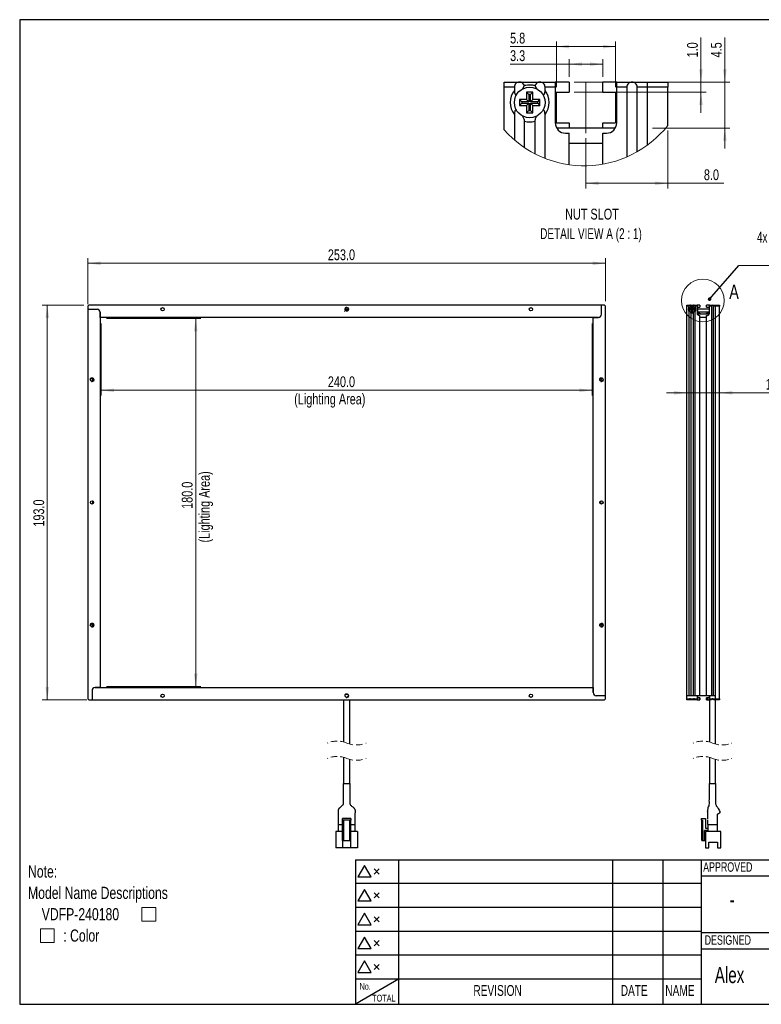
# Model space of a CAD drawing. Header units: millimetres. Extents: x 6 to 294, y 6 to 202.
# Tile 1 of 4: x 6 to 151, y 6 to 199. Entities that reach past the tile are written whole.
import ezdxf

# ---------------------------------------------------------------- set-up
doc = ezdxf.new("R2010")
doc.units = ezdxf.units.MM
doc.linetypes.add('CENTERX2', pattern=[20.32, 12.7, -2.54, 2.54, -2.54])
doc.linetypes.add('HIDDEN', pattern=[1.905, 1.27, -0.635])
doc.styles.add('SLDTEXTSTYLE0', font='TXT', dxfattribs={"width": 0.75})
doc.styles.add('SLDTEXTSTYLE1', font='TXT', dxfattribs={"width": 0.7})
doc.styles.add('SLDTEXTSTYLE6', font='TXT', dxfattribs={"width": 0.683333})
doc.styles.add('SLDTEXTSTYLE7', font='TXT', dxfattribs={"width": 0.690476})
doc.dimstyles.new('SLDDIMSTYLE0', dxfattribs={"dimtxt": 2.116667, "dimasz": 2.5, "dimexe": 0, "dimexo": 0.0625, "dimgap": 0.529167, "dimtad": 1, "dimdec": 1, "dimlfac": 2.5, "dimrnd": 1e-09, "dimzin": 4, "dimdsep": 46, "dimtxsty": 'SLDTEXTSTYLE0', "dimsah": 1, "dimcen": 0.09, "dimadec": 0, "dimazin": 1, "dimtfac": 1, "dimtdec": 1, "dimtofl": 0, "dimtmove": 0, "dimatfit": 3, "dimfxl": 1, "dimfrac": 2, "dimtolj": 1, "dimtzin": 12, "dimarcsym": 0})
doc.dimstyles.new('SLDDIMSTYLE1', dxfattribs={"dimtxt": 2.116667, "dimasz": 2.5, "dimexe": 0, "dimexo": 0.0625, "dimgap": 0.529167, "dimtad": 1, "dimdec": 1, "dimlfac": 2.5, "dimrnd": 1e-09, "dimzin": 4, "dimdsep": 46, "dimtxsty": 'SLDTEXTSTYLE0', "dimsah": 1, "dimcen": 0.09, "dimadec": 0, "dimazin": 1, "dimtfac": 1, "dimtdec": 1, "dimtmove": 0, "dimatfit": 0, "dimfxl": 1, "dimfrac": 2, "dimtolj": 1, "dimtzin": 12, "dimarcsym": 0})
doc.dimstyles.new('SLDDIMSTYLE2', dxfattribs={"dimtxt": 0.18, "dimasz": 0.7, "dimexe": 0, "dimexo": 0.0625, "dimgap": 0, "dimtad": 0, "dimtih": 1, "dimtoh": 1, "dimdec": 0, "dimrnd": 1e-09, "dimzin": 0, "dimdsep": 46, "dimtxsty": 'Standard', "dimblk1": 'DOT', "dimblk2": 'DOT', "dimsah": 1, "dimcen": 0.09, "dimadec": 0, "dimazin": 0, "dimtfac": 0.7, "dimtdec": 0, "dimtofl": 0, "dimtmove": 0, "dimatfit": 3, "dimldrblk": 'DOT', "dimfxl": 1, "dimfrac": 2, "dimtolj": 1, "dimtzin": 0, "dimarcsym": 0})
doc.dimstyles.new('SLDDIMSTYLE4', dxfattribs={"dimtxt": 2.116667, "dimasz": 2.5, "dimexe": 0, "dimexo": 0.0625, "dimgap": 0.529167, "dimtad": 1, "dimdec": 1, "dimlfac": 0.5, "dimrnd": 1e-09, "dimzin": 12, "dimdsep": 46, "dimtxsty": 'SLDTEXTSTYLE0', "dimsah": 1, "dimcen": 0.09, "dimadec": 0, "dimazin": 3, "dimtfac": 1, "dimtdec": 1, "dimtofl": 0, "dimtmove": 0, "dimatfit": 3, "dimfxl": 1, "dimfrac": 2, "dimtolj": 1, "dimtzin": 12, "dimarcsym": 0})
doc.dimstyles.new('SLDDIMSTYLE5', dxfattribs={"dimtxt": 2.116667, "dimasz": 2.5, "dimexe": 0, "dimexo": 0.0625, "dimgap": 0.529167, "dimtad": 1, "dimdec": 1, "dimlfac": 0.5, "dimrnd": 1e-09, "dimzin": 4, "dimdsep": 46, "dimtxsty": 'SLDTEXTSTYLE0', "dimsah": 1, "dimcen": 0.09, "dimadec": 0, "dimazin": 1, "dimtfac": 1, "dimtdec": 1, "dimtofl": 0, "dimtmove": 0, "dimatfit": 3, "dimfxl": 1, "dimfrac": 2, "dimtolj": 1, "dimtzin": 12, "dimarcsym": 0})
doc.dimstyles.new('SLDDIMSTYLE6', dxfattribs={"dimtxt": 2.116667, "dimasz": 2.5, "dimexe": 0, "dimexo": 0.0625, "dimgap": 0.529167, "dimtad": 1, "dimdec": 1, "dimlfac": 0.5, "dimrnd": 1e-09, "dimzin": 12, "dimdsep": 46, "dimtxsty": 'SLDTEXTSTYLE0', "dimsah": 1, "dimcen": 0.09, "dimadec": 0, "dimazin": 3, "dimtfac": 1, "dimtdec": 1, "dimtmove": 0, "dimatfit": 0, "dimfxl": 1, "dimfrac": 2, "dimtolj": 1, "dimtzin": 12, "dimarcsym": 0})
doc.dimstyles.new('SLDDIMSTYLE7', dxfattribs={"dimtxt": 2.116667, "dimasz": 2.5, "dimexe": 0, "dimexo": 0.0625, "dimgap": 0.529167, "dimtad": 1, "dimdec": 1, "dimlfac": 0.5, "dimrnd": 1e-09, "dimzin": 4, "dimdsep": 46, "dimtxsty": 'SLDTEXTSTYLE0', "dimsah": 1, "dimcen": 0.09, "dimadec": 0, "dimazin": 1, "dimtfac": 1, "dimtdec": 1, "dimtmove": 0, "dimatfit": 0, "dimfxl": 1, "dimfrac": 2, "dimtolj": 1, "dimtzin": 12, "dimarcsym": 0})

# ---------------------------------------------------------------- blocks, each defined once
blk = doc.blocks.new('SW_SYMBOL_AWLD_SQR')
at = {"color": 0, "linetype": 'Continuous', "lineweight": 0}
for p, q in [((1600, 1600), (0, 1600)), ((0, 1600), (0, 0)), ((1600, 0), (1600, 1600)), ((0, 0), (1600, 0))]:
    blk.add_line(p, q, dxfattribs=at)
blk = doc.blocks.new('SW_NOTE_1')
at = {"color": 0, "linetype": 'Continuous', "lineweight": 0, "xscale": 0.0016898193, "yscale": 0.0016898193, "zscale": 0.0016898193}
for p in [(22.26, -7.85), (2.44, -12.03)]:
    blk.add_blockref('SW_SYMBOL_AWLD_SQR', p, dxfattribs=at)
at = {"color": 0, "linetype": 'Continuous', "lineweight": 0, "attachment_point": 1, "style": 'SLDTEXTSTYLE0'}
for s, insert, char_height in [('Note:', (0, 3.07), 2.381), ('Model Name Descriptions', (0, -1.11), 2.3813), ('VDFP-240180', (2.68, -5.28), 2.3813), (': Color', (6.9, -9.46), 2.381)]:
    blk.add_mtext(s, dxfattribs=dict(at, insert=insert, char_height=char_height))
blk = doc.blocks.new('_D')
at = {"color": 7, "linetype": 'Continuous', "lineweight": 18}
for p, q in [((21.84, 139.61), (21.84, 125.55)), ((117.84, 139.61), (117.84, 125.55)), ((117.84, 126.55), (21.84, 126.55))]:
    blk.add_line(p, q, dxfattribs=at)
for points in [[(21.84, 126.55), (24.34, 126.2), (24.34, 126.9)], [(117.84, 126.55), (115.34, 126.9), (115.34, 126.2)]]:
    blk.add_solid(points, dxfattribs=at)
at = {"color": 7, "linetype": 'Continuous', "lineweight": 18, "attachment_point": 1, "style": 'SLDTEXTSTYLE0'}
for s, insert, char_height in [('240.0', (66.15, 129.28), 2.117), ('(Lighting Area)', (59.57, 125.91), 2.1167)]:
    blk.add_mtext(s, dxfattribs=dict(at, insert=insert, char_height=char_height))
blk = doc.blocks.new('_D_1')
at = {"color": 7, "linetype": 'Continuous', "lineweight": 18}
for p, q in [((22.84, 140.61), (41.32, 140.61)), ((40.32, 140.61), (40.32, 68.61)), ((22.84, 68.61), (41.32, 68.61))]:
    blk.add_line(p, q, dxfattribs=at)
for points in [[(40.32, 140.61), (39.97, 138.11), (40.67, 138.11)], [(40.32, 68.61), (40.67, 71.11), (39.97, 71.11)]]:
    blk.add_solid(points, dxfattribs=at)
at = {"color": 7, "linetype": 'Continuous', "lineweight": 18, "attachment_point": 1, "rotation": 90, "style": 'SLDTEXTSTYLE0'}
for s, insert, char_height in [('(Lighting Area)', (40.95, 96.78), 2.1167), ('180.0', (37.59, 103.36), 2.117)]:
    blk.add_mtext(s, dxfattribs=dict(at, insert=insert, char_height=char_height))
blk = doc.blocks.new('_D_2')
at = {"color": 7, "linetype": 'Continuous', "lineweight": 18}
for p, q in [((19.24, 143.41), (19.24, 152.39)), ((120.44, 144.01), (120.44, 152.39)), ((19.24, 151.39), (120.44, 151.39))]:
    blk.add_line(p, q, dxfattribs=at)
for points in [[(19.24, 151.39), (21.74, 151.04), (21.74, 151.74)], [(120.44, 151.39), (117.94, 151.74), (117.94, 151.04)]]:
    blk.add_solid(points, dxfattribs=at)
at = {"color": 7, "linetype": 'Continuous', "lineweight": 18, "insert": (66.15, 154.12), "char_height": 2.117, "attachment_point": 1, "style": 'SLDTEXTSTYLE0'}
blk.add_mtext('253.0', dxfattribs=at)
blk = doc.blocks.new('_D_3')
at = {"color": 7, "linetype": 'Continuous', "lineweight": 18}
for p, q in [((18.44, 143.21), (10.3, 143.21)), ((11.3, 143.21), (11.3, 66.01)), ((19.04, 66.01), (10.3, 66.01))]:
    blk.add_line(p, q, dxfattribs=at)
for points in [[(11.3, 143.21), (10.95, 140.71), (11.65, 140.71)], [(11.3, 66.01), (11.65, 68.51), (10.95, 68.51)]]:
    blk.add_solid(points, dxfattribs=at)
at = {"color": 7, "linetype": 'Continuous', "lineweight": 18, "insert": (8.57, 99.88), "char_height": 2.117, "attachment_point": 1, "rotation": 90, "style": 'SLDTEXTSTYLE0'}
blk.add_mtext('193.0', dxfattribs=at)
blk = doc.blocks.new('_D_4')
at = {"color": 7, "linetype": 'Continuous', "lineweight": 18}
for p, q in [((136.35, 126.06), (132.35, 126.06)), ((142.75, 126.06), (136.35, 126.06)), ((142.75, 126.06), (157.22, 126.06))]:
    blk.add_line(p, q, dxfattribs=at)
for points in [[(136.35, 126.06), (133.85, 126.41), (133.85, 125.71)], [(142.75, 126.06), (145.25, 125.71), (145.25, 126.41)]]:
    blk.add_solid(points, dxfattribs=at)
at = {"color": 7, "linetype": 'Continuous', "lineweight": 18, "insert": (151.75, 128.79), "char_height": 2.117, "attachment_point": 1, "style": 'SLDTEXTSTYLE0'}
blk.add_mtext('16.0', dxfattribs=at)
blk = doc.blocks.new('SW_NOTE_3')
at = {"color": 0, "linetype": 'Continuous', "lineweight": 0}
blk.add_line((20.62, 0), (0, 0), dxfattribs=at)
at = {"color": 0, "linetype": 'Continuous', "lineweight": 0, "attachment_point": 2}
for s, insert, char_height, style in [('4x  M3 Nut Slot', (10.17, 6.57), 2.1167, 'SLDTEXTSTYLE6'), ('(4-Sides)', (10.19, 2.75), 2.117, 'SLDTEXTSTYLE0')]:
    blk.add_mtext(s, dxfattribs=dict(at, insert=insert, char_height=char_height, style=style))
blk = doc.blocks.new('_DOT')
at = {"color": 0, "linetype": 'ByBlock', "lineweight": -2}
blk.add_line((-0.5, 0), (-1, 0), dxfattribs=at)
at = {"color": 0, "linetype": 'ByBlock', "const_width": 0.5}
blk.add_lwpolyline([(-0.25, 0, 1), (0.25, 0, 1)], format="xyb", close=True, dxfattribs=at)
blk = doc.blocks.new('_D_10')
at = {"color": 7, "linetype": 'Continuous', "lineweight": 18}
for p, q in [((110.82, 185.85), (110.82, 194.77)), ((122.42, 185.85), (122.42, 194.77)), ((110.82, 193.77), (101.78, 193.77)), ((110.82, 193.77), (122.42, 193.77))]:
    blk.add_line(p, q, dxfattribs=at)
for points in [[(110.82, 193.77), (113.32, 193.42), (113.32, 194.12)], [(122.42, 193.77), (119.92, 194.12), (119.92, 193.42)]]:
    blk.add_solid(points, dxfattribs=at)
at = {"color": 7, "linetype": 'Continuous', "lineweight": 18, "insert": (101.78, 196.5), "char_height": 2.117, "attachment_point": 1, "style": 'SLDTEXTSTYLE0'}
blk.add_mtext('5.8', dxfattribs=at)
blk = doc.blocks.new('_D_11')
at = {"color": 7, "linetype": 'Continuous', "lineweight": 18}
for p, q in [((113.32, 187.85), (113.32, 191.34)), ((119.92, 187.85), (119.92, 191.34)), ((113.32, 190.34), (101.78, 190.34)), ((113.32, 190.34), (119.92, 190.34))]:
    blk.add_line(p, q, dxfattribs=at)
for points in [[(113.32, 190.34), (115.82, 189.99), (115.82, 190.69)], [(119.92, 190.34), (117.42, 190.69), (117.42, 189.99)]]:
    blk.add_solid(points, dxfattribs=at)
at = {"color": 7, "linetype": 'Continuous', "lineweight": 18, "insert": (101.78, 193.06), "char_height": 2.117, "attachment_point": 1, "style": 'SLDTEXTSTYLE0'}
blk.add_mtext('3.3', dxfattribs=at)
blk = doc.blocks.new('_D_12')
at = {"color": 7, "linetype": 'Continuous', "lineweight": 18}
for p, q in [((132.62, 177.34), (132.62, 166.04)), ((116.62, 175.85), (116.62, 166.04)), ((116.62, 167.04), (132.62, 167.04)), ((132.62, 167.04), (143.58, 167.04))]:
    blk.add_line(p, q, dxfattribs=at)
for points in [[(116.62, 167.04), (119.12, 166.69), (119.12, 167.39)], [(132.62, 167.04), (130.12, 167.39), (130.12, 166.69)]]:
    blk.add_solid(points, dxfattribs=at)
at = {"color": 7, "linetype": 'Continuous', "lineweight": 18, "insert": (139.67, 169.77), "char_height": 2.117, "attachment_point": 1, "style": 'SLDTEXTSTYLE0'}
blk.add_mtext('8.0', dxfattribs=at)
blk = doc.blocks.new('_D_13')
at = {"color": 7, "linetype": 'Continuous', "lineweight": 18}
for p, q in [((143.77, 186.85), (143.77, 195.57)), ((114.32, 186.85), (144.77, 186.85)), ((143.77, 186.85), (143.77, 177.85)), ((129.62, 177.85), (144.77, 177.85)), ((143.77, 177.85), (143.77, 173.85))]:
    blk.add_line(p, q, dxfattribs=at)
for points in [[(143.77, 186.85), (144.12, 189.35), (143.42, 189.35)], [(143.77, 177.85), (143.42, 175.35), (144.12, 175.35)]]:
    blk.add_solid(points, dxfattribs=at)
at = {"color": 7, "linetype": 'Continuous', "lineweight": 18, "insert": (141.04, 191.66), "char_height": 2.117, "attachment_point": 1, "rotation": 90, "style": 'SLDTEXTSTYLE0'}
blk.add_mtext('4.5', dxfattribs=at)
blk = doc.blocks.new('_D_14')
at = {"color": 7, "linetype": 'Continuous', "lineweight": 18}
for p, q in [((139.1, 186.85), (139.1, 195.57)), ((114.32, 186.85), (140.1, 186.85)), ((139.1, 186.85), (139.1, 184.85)), ((114.32, 184.85), (140.1, 184.85)), ((139.1, 184.85), (139.1, 180.85))]:
    blk.add_line(p, q, dxfattribs=at)
for points in [[(139.1, 186.85), (139.45, 189.35), (138.75, 189.35)], [(139.1, 184.85), (138.75, 182.35), (139.45, 182.35)]]:
    blk.add_solid(points, dxfattribs=at)
at = {"color": 7, "linetype": 'Continuous', "lineweight": 18, "insert": (136.37, 191.66), "char_height": 2.117, "attachment_point": 1, "rotation": 90, "style": 'SLDTEXTSTYLE0'}
blk.add_mtext('1.0', dxfattribs=at)
blk = doc.blocks.new('SW_NOTE_4')
at = {"color": 0, "linetype": 'Continuous', "lineweight": 18, "attachment_point": 2}
for s, insert, char_height, style in [('NUT SLOT', (6.09, 2.73), 2.117, 'SLDTEXTSTYLE0'), ('DETAIL VIEW A (2 : 1)', (5.9, -1.09), 2.1167, 'SLDTEXTSTYLE7')]:
    blk.add_mtext(s, dxfattribs=dict(at, insert=insert, char_height=char_height, style=style))

msp = doc.modelspace()

# ---------------------------------------------------------------- linework, layer by layer
at = {"color": 7, "linetype": 'Continuous', "lineweight": 25}
for p, q in [((5.901, 199.039), (5.901, 6.453)), ((291.144, 199.039), (5.901, 199.039)), ((100.616, 186.848), (103.616, 186.848)), ((100.616, 185.848), (100.616, 186.848)), ((103.616, 186.848), (107.616, 186.848)), ((107.616, 186.848), (110.616, 186.848)), ((110.616, 186.848), (110.616, 185.848)), ((113.316, 186.848), (110.616, 186.848)), ((113.316, 186.848), (113.316, 184.848)), ((119.916, 184.848), (119.916, 186.848)), ((122.616, 186.848), (119.916, 186.848)), ((122.616, 186.848), (125.616, 186.848)), ((122.616, 185.848), (122.616, 186.848)), ((125.616, 186.848), (128.616, 186.848)), ((128.616, 186.848), (132.616, 186.848)), ((128.616, 185.848), (128.616, 186.848)), ((132.616, 186.848), (132.616, 185.848)), ((100.616, 177.52), (100.616, 185.848)), ((102.616, 185.848), (100.616, 185.848)), ((102.616, 185.848), (102.616, 185.18)), ((108.616, 185.18), (108.616, 185.848)), ((110.616, 185.848), (108.616, 185.848)), ((110.616, 185.848), (110.616, 178.848)), ((124.616, 185.848), (122.616, 185.848)), ((122.616, 178.848), (122.616, 185.848)), ((124.616, 185.848), (124.616, 172.203)), ((126.616, 173.205), (126.616, 185.848)), ((128.616, 185.848), (126.616, 185.848)), ((132.616, 185.848), (128.616, 185.848)), ((128.616, 174.502), (128.616, 185.848)), ((132.616, 178.345), (132.616, 185.848)), ((105.016, 183.448), (103.616, 183.448)), ((103.616, 183.448), (103.616, 182.248)), ((104.061, 183.002), (103.616, 183.448)), ((105.461, 183.002), (104.061, 183.002)), ((104.061, 183.002), (104.061, 182.693)), ((105.461, 184.402), (105.016, 184.848)), ((105.016, 184.848), (105.016, 183.448)), ((106.216, 184.848), (105.016, 184.848)), ((105.461, 183.002), (105.016, 183.448)), ((105.461, 184.402), (105.461, 183.002)), ((105.771, 184.402), (105.461, 184.402)), ((105.771, 184.402), (106.216, 184.848)), ((105.771, 183.002), (105.771, 184.402)), ((105.771, 183.002), (106.216, 183.448)), ((107.171, 183.002), (105.771, 183.002)), ((106.216, 183.448), (106.216, 184.848)), ((107.616, 183.448), (106.216, 183.448)), ((107.171, 183.002), (107.616, 183.448)), ((107.171, 182.693), (107.171, 183.002)), ((107.616, 182.248), (107.616, 183.448)), ((110.816, 184.848), (113.316, 184.848)), ((110.816, 184.848), (110.816, 178.848)), ((119.916, 184.848), (122.416, 184.848)), ((122.416, 184.848), (122.416, 178.848)), ((104.061, 182.693), (103.616, 182.248)), ((103.616, 182.248), (105.016, 182.248)), ((104.061, 182.693), (105.461, 182.693)), ((105.461, 182.693), (105.016, 182.248)), ((105.016, 182.248), (105.016, 180.848)), ((105.461, 181.293), (105.016, 180.848)), ((105.461, 182.693), (105.461, 181.293)), ((105.461, 181.293), (105.771, 181.293)), ((105.771, 182.693), (106.216, 182.248)), ((105.771, 182.693), (107.171, 182.693)), ((105.771, 181.293), (105.771, 182.693)), ((105.771, 181.293), (106.216, 180.848)), ((106.216, 180.848), (106.216, 182.248)), ((106.216, 182.248), (107.616, 182.248)), ((107.171, 182.693), (107.616, 182.248)), ((102.616, 180.515), (102.616, 175.543)), ((104.616, 174.016), (104.616, 179.182)), ((105.016, 180.848), (106.216, 180.848)), ((106.616, 179.182), (106.616, 172.828)), ((108.616, 171.916), (108.616, 180.515)), ((110.816, 178.848), (113.316, 178.848)), ((113.316, 178.848), (113.316, 177.848)), ((119.916, 177.848), (113.316, 177.848)), ((119.916, 177.848), (119.916, 178.848)), ((119.916, 178.848), (122.416, 178.848)), ((112.616, 176.848), (113.316, 176.848)), ((113.316, 170.674), (113.316, 176.848)), ((119.916, 176.848), (120.616, 176.848)), ((119.916, 170.784), (119.916, 176.848)), ((119.916, 174.848), (113.316, 174.848)), ((19.437, 143.212), (19.237, 143.012)), ((19.237, 143.012), (19.237, 142.412)), ((119.637, 143.212), (19.437, 143.212)), ((120.237, 143.212), (119.637, 143.212)), ((119.637, 141.412), (119.637, 143.212)), ((120.437, 143.012), (120.237, 143.212)), ((120.437, 66.812), (120.437, 143.012)), ((136.349, 143.212), (136.949, 143.212)), ((136.349, 143.012), (136.349, 143.212)), ((136.349, 66.812), (136.349, 143.012)), ((136.749, 143.012), (136.349, 143.012)), ((136.749, 143.012), (136.749, 142.878)), ((136.949, 143.212), (137.749, 143.212)), ((137.038, 142.443), (136.949, 142.532)), ((136.949, 142.532), (136.949, 142.292)), ((137.229, 142.532), (136.949, 142.532)), ((137.318, 142.723), (137.229, 142.812)), ((137.469, 142.812), (137.229, 142.812)), ((137.229, 142.812), (137.229, 142.532)), ((137.318, 142.443), (137.229, 142.532)), ((137.38, 142.723), (137.318, 142.723)), ((137.318, 142.723), (137.318, 142.443)), ((137.38, 142.723), (137.469, 142.812)), ((137.38, 142.443), (137.38, 142.723)), ((137.38, 142.443), (137.469, 142.532)), ((137.469, 142.532), (137.469, 142.812)), ((137.749, 142.532), (137.469, 142.532)), ((137.66, 142.443), (137.749, 142.532)), ((137.749, 143.212), (138.349, 143.212)), ((137.749, 142.292), (137.749, 142.532)), ((137.949, 142.878), (137.949, 143.012)), ((138.349, 143.012), (137.949, 143.012)), ((138.349, 143.212), (138.349, 143.012)), ((138.889, 143.212), (138.349, 143.212)), ((138.349, 143.012), (138.349, 141.612)), ((138.389, 142.812), (138.389, 141.612)), ((138.389, 142.812), (138.889, 142.812)), ((138.889, 143.212), (138.889, 142.812)), ((140.209, 142.812), (140.209, 143.212)), ((140.749, 143.212), (140.209, 143.212)), ((140.209, 142.812), (140.709, 142.812)), ((140.709, 142.812), (140.709, 141.612)), ((140.749, 143.212), (141.349, 143.212)), ((140.749, 143.012), (140.749, 143.212)), ((141.149, 143.012), (140.749, 143.012)), ((140.749, 141.612), (140.749, 143.012)), ((141.149, 143.012), (141.149, 66.812)), ((141.349, 143.212), (141.949, 143.212)), ((141.549, 66.812), (141.549, 143.012)), ((141.949, 143.012), (141.549, 143.012)), ((141.949, 143.212), (142.749, 143.212)), ((141.949, 143.012), (141.949, 143.212)), ((142.749, 143.012), (141.949, 143.012)), ((141.949, 66.212), (141.949, 143.012)), ((141.949, 66.812), (141.949, 143.012)), ((142.749, 143.212), (142.749, 143.012)), ((142.749, 66.212), (142.749, 143.012)), ((19.237, 142.412), (19.237, 66.212)), ((19.237, 142.412), (21.037, 142.412)), ((21.637, 141.812), (21.637, 68.412)), ((21.637, 140.812), (21.637, 141.812)), ((119.037, 140.812), (21.637, 140.812)), ((118.037, 67.412), (118.037, 140.812)), ((118.037, 140.812), (119.037, 140.812)), ((136.749, 141.945), (136.749, 66.812)), ((137.038, 142.381), (136.949, 142.292)), ((136.949, 142.292), (137.229, 142.292)), ((137.038, 142.443), (137.038, 142.381)), ((137.318, 142.443), (137.038, 142.443)), ((137.038, 142.381), (137.318, 142.381)), ((137.149, 66.812), (137.149, 141.679)), ((137.318, 142.381), (137.229, 142.292)), ((137.229, 142.292), (137.229, 142.012)), ((137.318, 142.101), (137.229, 142.012)), ((137.229, 142.012), (137.469, 142.012)), ((137.318, 142.381), (137.318, 142.101)), ((137.318, 142.101), (137.38, 142.101)), ((137.66, 142.443), (137.38, 142.443)), ((137.38, 142.101), (137.38, 142.381)), ((137.38, 142.381), (137.469, 142.292)), ((137.38, 142.381), (137.66, 142.381)), ((137.38, 142.101), (137.469, 142.012)), ((137.469, 142.012), (137.469, 142.292)), ((137.469, 142.292), (137.749, 142.292)), ((137.549, 141.679), (137.549, 66.812)), ((137.66, 142.381), (137.66, 142.443)), ((137.66, 142.381), (137.749, 142.292)), ((137.949, 66.812), (137.949, 141.945)), ((138.889, 142.412), (138.389, 142.412)), ((138.389, 141.612), (138.889, 141.612)), ((138.749, 141.212), (138.889, 141.212)), ((140.209, 142.412), (138.889, 142.412)), ((138.889, 141.612), (138.889, 141.412)), ((140.209, 141.412), (138.889, 141.412)), ((138.889, 66.812), (138.889, 141.212)), ((140.209, 140.812), (138.889, 140.812)), ((140.709, 142.412), (140.209, 142.412)), ((140.209, 141.412), (140.209, 141.612)), ((140.209, 141.612), (140.709, 141.612)), ((140.209, 141.212), (140.349, 141.212)), ((140.209, 66.812), (140.209, 141.212)), ((20.037, 67.812), (20.037, 66.012)), ((21.637, 68.412), (20.637, 68.412)), ((20.637, 68.412), (118.037, 68.412)), ((118.037, 68.412), (118.037, 67.412)), ((19.237, 66.212), (19.437, 66.012)), ((19.437, 66.012), (20.037, 66.012)), ((20.037, 66.012), (120.237, 66.012)), ((69.237, 66.012), (69.237, 57.766)), ((70.437, 57.354), (70.437, 66.012)), ((120.437, 66.812), (118.637, 66.812)), ((120.237, 66.012), (120.437, 66.212)), ((120.437, 66.212), (120.437, 66.812)), ((136.749, 66.812), (136.349, 66.812)), ((136.349, 66.212), (136.349, 66.812)), ((138.349, 66.812), (136.349, 66.812)), ((136.349, 66.212), (136.949, 66.212)), ((136.349, 66.012), (136.349, 66.212)), ((136.749, 66.012), (136.349, 66.012)), ((137.349, 66.012), (136.749, 66.012)), ((137.349, 66.092), (136.766, 66.092)), ((136.829, 66.172), (136.789, 66.132)), ((136.949, 66.212), (137.749, 66.212)), ((137.549, 66.812), (137.149, 66.812)), ((137.932, 66.092), (137.349, 66.092)), ((137.949, 66.012), (137.349, 66.012)), ((137.749, 66.212), (138.349, 66.212)), ((137.909, 66.132), (137.869, 66.172)), ((138.889, 66.812), (137.949, 66.812)), ((138.349, 66.012), (137.949, 66.012)), ((138.349, 66.812), (138.349, 66.212)), ((138.349, 66.212), (138.349, 66.012)), ((138.349, 66.012), (138.749, 66.012)), ((138.389, 66.812), (138.389, 66.412)), ((138.749, 66.412), (138.389, 66.412)), ((138.749, 66.412), (138.749, 66.012)), ((138.889, 66.412), (138.749, 66.412)), ((138.749, 66.012), (138.889, 66.012)), ((140.209, 66.812), (138.889, 66.812)), ((138.889, 66.412), (138.889, 66.012)), ((141.149, 66.812), (140.209, 66.812)), ((140.209, 66.012), (140.209, 66.412)), ((140.349, 66.412), (140.209, 66.412)), ((140.209, 66.012), (140.349, 66.012)), ((140.349, 66.412), (140.349, 66.012)), ((140.709, 66.412), (140.349, 66.412)), ((140.349, 66.012), (140.749, 66.012)), ((140.709, 66.812), (140.709, 66.412)), ((141.949, 66.812), (140.749, 66.812)), ((140.749, 66.812), (140.749, 66.212)), ((140.749, 66.212), (141.349, 66.212)), ((140.749, 66.012), (140.749, 66.212)), ((140.749, 66.012), (140.749, 57.766)), ((141.149, 66.012), (140.749, 66.012)), ((141.349, 66.212), (141.949, 66.212)), ((141.949, 66.812), (141.549, 66.812)), ((141.949, 66.012), (141.549, 66.012)), ((141.949, 66.212), (141.949, 66.812)), ((141.949, 66.212), (142.749, 66.212)), ((141.949, 66.012), (141.949, 66.212)), ((141.949, 57.354), (141.949, 66.012)), ((142.749, 66.012), (141.949, 66.012)), ((142.749, 66.212), (142.749, 66.012)), ((69.237, 54.766), (69.237, 49.646)), ((70.437, 49.646), (70.437, 54.354)), ((140.749, 54.766), (140.749, 49.646)), ((141.949, 49.646), (141.949, 54.354)), ((69.157, 49.646), (70.517, 49.646)), ((140.669, 49.646), (142.029, 49.646)), ((70.637, 42.786), (69.037, 42.786)), ((69.037, 42.466), (69.037, 42.786)), ((70.637, 42.466), (69.037, 42.466)), ((69.037, 38.506), (69.037, 42.466)), ((69.237, 42.466), (69.237, 38.506)), ((70.437, 38.506), (70.437, 42.466)), ((70.637, 42.786), (70.637, 42.466)), ((70.637, 38.506), (70.637, 42.466)), ((139.169, 42.786), (139.169, 42.466)), ((139.169, 42.786), (139.969, 42.786)), ((139.169, 42.466), (139.489, 42.466)), ((139.289, 38.506), (139.289, 42.466)), ((139.489, 38.506), (139.489, 42.466)), ((139.969, 42.786), (139.969, 40.906)), ((142.747, 43.865), (142.683, 43.822)), ((68.157, 41.646), (68.357, 41.646)), ((68.237, 40.226), (68.237, 41.646)), ((68.357, 41.646), (69.037, 41.646)), ((70.637, 41.646), (71.317, 41.646)), ((71.317, 41.646), (71.517, 41.646)), ((71.437, 41.646), (71.437, 40.226)), ((139.969, 40.906), (140.449, 40.906)), ((140.369, 41.646), (140.569, 41.646)), ((140.449, 41.646), (140.449, 40.226)), ((140.569, 41.646), (142.129, 41.646)), ((142.129, 41.646), (142.329, 41.646)), ((142.249, 41.646), (142.249, 40.226)), ((67.737, 40.226), (67.737, 37.026)), ((69.037, 40.226), (67.737, 40.226)), ((71.937, 40.226), (70.637, 40.226)), ((71.937, 40.226), (71.937, 37.026)), ((139.769, 38.506), (139.769, 40.426)), ((140.449, 40.426), (139.769, 40.426)), ((139.969, 39.146), (139.769, 39.146)), ((139.969, 38.546), (139.929, 38.506)), ((139.969, 40.226), (139.969, 37.026)), ((142.969, 40.226), (139.969, 40.226)), ((142.969, 37.026), (142.969, 40.226)), ((69.037, 37.026), (67.737, 37.026)), ((69.037, 38.506), (69.237, 38.506)), ((69.037, 38.506), (69.037, 37.026)), ((70.637, 37.026), (69.037, 37.026)), ((69.237, 38.506), (70.437, 38.506)), ((70.437, 38.506), (70.637, 38.506)), ((70.637, 37.026), (70.637, 38.506)), ((71.937, 37.026), (70.637, 37.026)), ((139.289, 38.506), (139.489, 38.506)), ((139.489, 38.506), (139.769, 38.506)), ((139.769, 38.506), (139.929, 38.506)), ((139.969, 37.026), (140.639, 37.026)), ((140.639, 38.146), (142.299, 38.146)), ((140.639, 37.026), (140.639, 38.146)), ((142.299, 38.146), (142.299, 37.026)), ((142.299, 37.026), (142.969, 37.026)), ((71.558, 34.72), (71.558, 6.453)), ((71.558, 34.72), (139.144, 34.72)), ((79.944, 34.72), (79.944, 6.453)), ((121.788, 34.72), (121.788, 6.453)), ((131.644, 34.72), (131.644, 6.453)), ((139.144, 34.72), (139.144, 6.453)), ((139.144, 34.72), (291.144, 34.72)), ((73.31, 33.604), (72.016, 31.364)), ((74.603, 31.364), (73.31, 33.604)), ((75.185, 31.93), (76.185, 32.93)), ((75.185, 32.93), (76.185, 31.93)), ((72.016, 31.364), (74.603, 31.364)), ((291.144, 31.52), (139.144, 31.52)), ((79.944, 30.053), (71.558, 30.053)), ((73.31, 28.934), (72.016, 26.694)), ((74.603, 26.694), (73.31, 28.934)), ((91.144, 30.053), (79.944, 30.053)), ((102.344, 30.053), (91.144, 30.053)), ((139.144, 30.053), (102.344, 30.053)), ((75.185, 27.26), (76.185, 28.26)), ((75.185, 28.26), (76.185, 27.26)), ((79.944, 25.386), (71.558, 25.386)), ((72.016, 26.694), (74.603, 26.694)), ((91.144, 25.386), (79.944, 25.386)), ((102.344, 25.386), (91.144, 25.386)), ((139.144, 25.386), (102.344, 25.386)), ((73.31, 24.264), (72.016, 22.024)), ((74.603, 22.024), (73.31, 24.264)), ((75.185, 22.59), (76.185, 23.59)), ((75.185, 23.59), (76.185, 22.59)), ((72.016, 22.024), (74.603, 22.024)), ((79.944, 20.72), (71.558, 20.72)), ((73.31, 19.594), (72.016, 17.354)), ((74.603, 17.354), (73.31, 19.594)), ((91.144, 20.72), (79.944, 20.72)), ((102.344, 20.72), (91.144, 20.72)), ((139.144, 20.72), (102.344, 20.72)), ((163.144, 20.453), (139.144, 20.453)), ((72.016, 17.354), (74.603, 17.354)), ((75.185, 17.92), (76.185, 18.92)), ((75.185, 18.92), (76.185, 17.92)), ((79.944, 16.053), (71.558, 16.053)), ((91.144, 16.053), (79.944, 16.053)), ((102.344, 16.053), (91.144, 16.053)), ((139.144, 16.053), (102.344, 16.053)), ((163.144, 17.253), (139.144, 17.253)), ((73.31, 14.924), (72.016, 12.684)), ((74.603, 12.684), (73.31, 14.924)), ((75.185, 13.25), (76.185, 14.25)), ((75.185, 14.25), (76.185, 13.25)), ((72.016, 12.684), (74.603, 12.684)), ((79.944, 11.386), (71.558, 11.386)), ((79.944, 11.386), (71.558, 6.453)), ((91.144, 11.386), (79.944, 11.386)), ((102.344, 11.386), (91.144, 11.386)), ((139.144, 11.386), (102.344, 11.386)), ((5.901, 6.453), (291.144, 6.453))]:
    msp.add_line(p, q, dxfattribs=at)
at = {"color": 7, "linetype": 'CENTERX2', "lineweight": 18}
msp.add_line((116.616, 186.848), (116.616, 176.848), dxfattribs=at)
at = {"color": 8, "linetype": 'Continuous', "lineweight": 25}
for p, q in [((113.316, 177.848), (110.884, 177.848)), ((122.348, 177.848), (119.916, 177.848)), ((140.709, 141.812), (138.389, 141.812)), ((138.889, 141.412), (138.402, 141.412)), ((140.695, 141.412), (140.209, 141.412))]:
    msp.add_line(p, q, dxfattribs=at)
at = {"color": 7, "linetype": 'Continuous', "lineweight": 0}
for p, q in [((70.131, 142.284), (70.12, 142.295)), ((20.165, 128.905), (20.154, 128.895)), ((119.509, 128.319), (119.52, 128.329)), ((20.165, 80.905), (20.154, 80.895)), ((119.509, 80.319), (119.52, 80.329))]:
    msp.add_line(p, q, dxfattribs=at)
at = {"color": 7, "linetype": 'Continuous', "lineweight": 25, "flags": 128}
msp.add_lwpolyline([(140.369, 42.537), (140.369, 42.091), (140.369, 41.646)], dxfattribs=at)
at = {"color": 7, "linetype": 'Continuous', "lineweight": 25}
for centre, radius in [((105.616, 182.848), 3), ((33.837, 142.412), 0.32), ((69.837, 142.412), 0.32), ((105.837, 142.412), 0.32), ((137.349, 142.412), 0.6), ((20.037, 128.612), 0.32), ((119.637, 128.612), 0.32), ((20.037, 104.612), 0.32), ((119.637, 104.612), 0.32), ((20.037, 80.612), 0.32), ((119.637, 80.612), 0.32), ((33.837, 66.812), 0.32), ((69.837, 66.812), 0.32), ((105.837, 66.812), 0.32)]:
    msp.add_circle(centre, radius, dxfattribs=at)
at = {"color": 7, "linetype": 'Continuous', "lineweight": 18}
msp.add_circle((139.48, 144.113), 4.178, dxfattribs=at)
at = {"color": 7, "linetype": 'Continuous', "lineweight": 25}
for centre, radius, start, end in [((103.616, 185.848), 1, 90.00005, 180.00091), ((103.616, 185.848), 1, 18.58036, 89.99772), ((107.616, 185.848), 1, 90.00123, 161.42064), ((107.616, 185.848), 1, 359.99951, 89.99953), ((125.616, 185.848), 1, 90.00001, 180.00095), ((125.616, 185.848), 1, 359.99909, 89.99995), ((105.616, 182.848), 3.8, 142.13646, 217.86354), ((105.616, 182.848), 3.8, 322.1365, 37.8635), ((105.616, 182.847), 3.799, 254.74, 285.26), ((112.616, 178.848), 2, 179.99968, 270.00106), ((120.616, 178.848), 2, 269.99894, 0.00032), ((137.349, 142.412), 0.76, 142.13646, 217.86354), ((136.949, 143.012), 0.2, 90.00104, 179.99996), ((136.949, 143.012), 0.2, 18.57905, 89.99956), ((137.749, 143.012), 0.2, 89.99997, 161.42129), ((137.749, 143.012), 0.2, 0.00012, 89.99892), ((137.349, 142.412), 0.76, 322.13646, 37.86354), ((141.349, 143.012), 0.2, 90.00107, 179.99986), ((141.349, 143.012), 0.2, 0.00012, 89.99891), ((21.037, 141.812), 0.6, 0.00047, 89.99982), ((69.837, 142.012), 0.32, 90.00117, 141.3174), ((69.837, 142.012), 0.32, 38.67507, 90.00636), ((119.037, 141.412), 0.6, 270.00047, 0.0001), ((137.349, 142.412), 0.76, 254.74336, 285.25664), ((138.749, 141.612), 0.4, 180.0003, 269.99959), ((140.349, 141.612), 0.4, 270.00041, 359.9997), ((20.437, 128.612), 0.32, 128.68309, 179.99837), ((20.437, 128.612), 0.32, 180.00149, 231.31705), ((119.237, 128.612), 0.32, 0.00058, 51.31796), ((119.237, 128.612), 0.32, 308.68309, 359.99837), ((20.437, 104.612), 0.32, 128.68309, 179.99837), ((20.437, 104.612), 0.32, 180.00103, 231.31751), ((119.237, 104.612), 0.32, 0.00149, 51.31705), ((119.237, 104.612), 0.32, 308.68309, 359.99837), ((20.437, 80.612), 0.32, 128.68309, 179.99837), ((20.437, 80.612), 0.32, 180.00103, 231.31751), ((119.237, 80.612), 0.32, 0.00149, 51.31705), ((119.237, 80.612), 0.32, 308.68309, 359.99837), ((20.637, 67.812), 0.6, 90.00047, 179.99982), ((118.637, 67.412), 0.6, 179.99998, 270.0003), ((136.949, 66.012), 0.2, 89.99982, 180.00012), ((136.949, 66.012), 0.2, 18.57995, 89.9994), ((137.749, 66.012), 0.2, 90.00046, 161.42006), ((137.749, 66.012), 0.2, 359.99949, 90.00061), ((141.349, 66.012), 0.2, 89.99985, 180.00002), ((141.349, 66.012), 0.2, 359.99997, 90.00013)]:
    msp.add_arc(centre, radius, start, end, dxfattribs=at)
at = {"color": 7, "linetype": 'Continuous', "lineweight": 18}
msp.add_arc((116.27, 191.355), 20.892, 221.46999, 321.48181, dxfattribs=at)
at = {"color": 7, "linetype": 'Continuous', "lineweight": 0}
for centre, start, end in [((69.837, 142.412), 254.99113, 194.99779), ((69.837, 142.012), 44.99999, 195.00043), ((20.037, 128.612), 254.99965, 195.00017), ((20.437, 128.612), 135.00148, 194.99877), ((119.637, 128.612), 254.99773, 194.99967), ((119.237, 128.612), 314.9862, 47.16333), ((20.037, 80.612), 254.9996, 194.99992), ((20.437, 80.612), 135.00137, 194.99894), ((119.637, 80.612), 254.99768, 194.99942), ((119.237, 80.612), 314.98894, 47.16059), ((69.837, 66.812), 254.99107, 194.99785)]:
    msp.add_arc(centre, 0.4, start, end, dxfattribs=at)
at = {"color": 7, "linetype": 'HIDDEN', "lineweight": 18}
for centre, radius, start, end in [((67.95, 53.03), 4.908, 67.38014, 112.61986), ((139.461, 53.03), 4.907, 67.38014, 112.61986), ((71.725, 62.09), 4.908, 247.38014, 292.61986), ((143.236, 62.09), 4.907, 247.38014, 292.61986), ((67.95, 50.03), 4.908, 67.38014, 112.61986), ((71.725, 59.09), 4.908, 247.38014, 292.61986), ((139.461, 50.03), 4.907, 67.38014, 112.61986), ((143.236, 59.09), 4.907, 247.38014, 292.61986)]:
    msp.add_arc(centre, radius, start, end, dxfattribs=at)
at = {"color": 7, "linetype": 'Continuous', "lineweight": 25}
for points, knots in [([(102.616, 185.18), (102.617, 185.14), (102.618, 185.06), (102.627, 184.941), (102.642, 184.823), (102.662, 184.72), (102.686, 184.634), (102.711, 184.562), (102.742, 184.495), (102.777, 184.438), (102.816, 184.394), (102.851, 184.368), (102.889, 184.348), (102.923, 184.339), (102.965, 184.336), (103.008, 184.341), (103.052, 184.354), (103.085, 184.367), (103.101, 184.376), (103.105, 184.379)], [0, 0, 0, 0, 0.1058139, 0.2108851, 0.3155653, 0.4190413, 0.4861433, 0.5522898, 0.617989, 0.6823596, 0.7276494, 0.7727497, 0.7947865, 0.8404207, 0.8646639, 0.9066466, 0.9523509, 0.9871636, 1, 1, 1, 1]), ([(104.14, 185.4), (104.166, 185.435), (104.224, 185.51), (104.307, 185.631), (104.388, 185.761), (104.459, 185.894), (104.519, 186.028), (104.549, 186.121), (104.564, 186.166)], [0, 0, 0, 0, 0.148282, 0.3234106, 0.4989607, 0.6694183, 0.8370878, 1, 1, 1, 1]), ([(106.668, 186.166), (106.38, 186.202), (105.68, 186.288), (104.978, 186.211), (104.564, 186.166)], [0, 0, 0, 0, 0.410815, 1, 1, 1, 1]), ([(106.668, 186.166), (106.674, 186.146), (106.694, 186.082), (106.736, 185.974), (106.798, 185.844), (106.873, 185.711), (106.961, 185.577), (107.037, 185.47), (107.086, 185.408), (107.1, 185.391)], [0, 0, 0, 0, 0.0704338, 0.2254649, 0.3869912, 0.5576485, 0.7356387, 0.9238953, 1, 1, 1, 1]), ([(108.19, 184.352), (108.197, 184.35), (108.221, 184.342), (108.261, 184.336), (108.31, 184.339), (108.349, 184.351), (108.379, 184.367), (108.409, 184.388), (108.44, 184.42), (108.47, 184.462), (108.495, 184.506), (108.517, 184.553), (108.546, 184.63), (108.575, 184.739), (108.599, 184.881), (108.614, 185.029), (108.615, 185.129), (108.616, 185.18)], [0, 0, 0, 0, 0.0210359, 0.0691967, 0.1136177, 0.1577734, 0.1828344, 0.2081806, 0.2608489, 0.3064947, 0.3535997, 0.4025426, 0.4525148, 0.583314, 0.7184111, 0.8581465, 1, 1, 1, 1]), ([(103.089, 181.322), (103.083, 181.326), (103.048, 181.348), (102.973, 181.364), (102.869, 181.347), (102.762, 181.254), (102.637, 180.976), (102.625, 180.711), (102.616, 180.515)], [0, 0, 0, 0, 0.0184522, 0.1120784, 0.1963679, 0.294465, 0.4772988, 1, 1, 1, 1]), ([(108.616, 180.515), (108.609, 180.674), (108.596, 180.931), (108.499, 181.216), (108.378, 181.339), (108.275, 181.366), (108.187, 181.348), (108.142, 181.321), (108.126, 181.312)], [0, 0, 0, 0, 0.41897487, 0.68114408, 0.77130345, 0.86246075, 0.94998648, 1, 1, 1, 1]), ([(104.616, 179.182), (104.6, 179.319), (104.56, 179.654), (104.344, 180.039), (104.157, 180.26), (104.098, 180.33)], [0, 0, 0, 0, 0.3223924, 0.7841304, 1, 1, 1, 1]), ([(107.075, 180.256), (107.024, 180.193), (106.845, 179.972), (106.658, 179.608), (106.627, 179.293), (106.616, 179.182)], [0, 0, 0, 0, 0.2044318, 0.7183014, 1, 1, 1, 1]), ([(136.749, 142.878), (136.75, 142.847), (136.753, 142.795), (136.772, 142.738), (136.796, 142.714), (136.817, 142.708), (136.835, 142.712), (136.844, 142.717), (136.848, 142.72)], [0, 0, 0, 0, 0.417271, 0.6783746, 0.7681644, 0.8589486, 0.9461167, 1, 1, 1, 1]), ([(137.048, 142.918), (137.062, 142.935), (137.101, 142.982), (137.124, 143.039), (137.138, 143.076)], [0, 0, 0, 0, 0.3485354, 1, 1, 1, 1]), ([(137.559, 143.076), (137.502, 143.083), (137.362, 143.1), (137.221, 143.085), (137.138, 143.076)], [0, 0, 0, 0, 0.4108147, 1, 1, 1, 1]), ([(137.559, 143.076), (137.561, 143.072), (137.573, 143.03), (137.602, 142.975), (137.639, 142.931), (137.65, 142.918)], [0, 0, 0, 0, 0.0687499, 0.7162053, 1, 1, 1, 1]), ([(137.863, 142.714), (137.868, 142.712), (137.879, 142.708), (137.898, 142.712), (137.92, 142.731), (137.945, 142.786), (137.947, 142.839), (137.949, 142.878)], [0, 0, 0, 0, 0.0722883, 0.1603555, 0.2628481, 0.4538676, 1, 1, 1, 1]), ([(136.843, 142.107), (136.842, 142.108), (136.835, 142.112), (136.82, 142.115), (136.799, 142.112), (136.778, 142.093), (136.753, 142.038), (136.751, 141.985), (136.749, 141.945)], [0, 0, 0, 0, 0.0184422, 0.1120733, 0.1963614, 0.2944588, 0.4772876, 1, 1, 1, 1]), ([(137.149, 141.679), (137.146, 141.706), (137.138, 141.773), (137.094, 141.85), (137.057, 141.894), (137.045, 141.908)], [0, 0, 0, 0, 0.322417, 0.7841462, 1, 1, 1, 1]), ([(137.641, 141.894), (137.63, 141.881), (137.595, 141.837), (137.557, 141.764), (137.551, 141.701), (137.549, 141.679)], [0, 0, 0, 0, 0.2044327, 0.7183166, 1, 1, 1, 1]), ([(137.949, 141.945), (137.947, 141.977), (137.945, 142.029), (137.926, 142.086), (137.901, 142.11), (137.881, 142.116), (137.863, 142.112), (137.854, 142.107), (137.851, 142.105)], [0, 0, 0, 0, 0.4189733, 0.6811422, 0.7712983, 0.8624576, 0.9499823, 1, 1, 1, 1]), ([(137.559, 66.076), (137.502, 66.083), (137.362, 66.1), (137.221, 66.085), (137.138, 66.076)], [0, 0, 0, 0, 0.4108145, 1, 1, 1, 1]), ([(69.157, 49.646), (69.154, 48.623), (69.15, 47.354), (69.166, 46.035), (69.17, 45.69), (69.136, 45.548), (69.067, 45.424), (68.844, 45.164), (68.531, 44.995), (68.314, 44.759), (68.261, 44.686), (68.233, 44.64), (68.211, 44.598), (68.192, 44.557), (68.175, 44.511), (68.158, 44.452), (68.143, 44.375), (68.135, 44.294), (68.133, 44.217), (68.134, 44.163), (68.136, 44.117), (68.138, 44.071), (68.144, 43.992), (68.16, 43.855), (68.158, 43.74), (68.158, 43.669)], [0, 0, 0, 0, 0.4812016, 0.5965444, 0.6208741, 0.6430354, 0.6642516, 0.686977, 0.8032203, 0.8270748, 0.8369567, 0.8455355, 0.852839, 0.8588708, 0.8671156, 0.8755621, 0.8878065, 0.9040907, 0.9137035, 0.9241375, 0.92953, 0.9349868, 0.9459431, 0.9666551, 1, 1, 1, 1]), ([(71.517, 43.06), (71.517, 43.06), (71.517, 43.058), (71.517, 43.074), (71.517, 43.081), (71.517, 43.105), (71.517, 43.145), (71.517, 43.216), (71.517, 43.363), (71.518, 43.502), (71.518, 43.62), (71.517, 43.67), (71.516, 43.73), (71.514, 43.798), (71.518, 43.865), (71.523, 43.917), (71.527, 43.962), (71.531, 44.004), (71.535, 44.047), (71.539, 44.105), (71.542, 44.198), (71.54, 44.313), (71.524, 44.424), (71.501, 44.51), (71.474, 44.58), (71.437, 44.65), (71.389, 44.722), (71.321, 44.803), (71.193, 44.928), (70.992, 45.078), (70.76, 45.25), (70.593, 45.433), (70.519, 45.604), (70.5, 45.784), (70.519, 46.019), (70.522, 46.355), (70.507, 46.869), (70.506, 47.591), (70.512, 48.552), (70.516, 49.26), (70.517, 49.646)], [0, 0, 0, 0, 0.0000096, 0.0009959, 0.0029856, 0.0059792, 0.0099719, 0.0209403, 0.0358657, 0.0732764, 0.0806978, 0.0865979, 0.0948102, 0.1063738, 0.1156858, 0.1236498, 0.1289459, 0.1350777, 0.1413718, 0.1476469, 0.1598446, 0.1813176, 0.1972238, 0.2075675, 0.2195762, 0.2293728, 0.2416933, 0.2566469, 0.2743955, 0.3184147, 0.364342, 0.3984456, 0.423289, 0.4428148, 0.4756356, 0.5240849, 0.5871744, 0.6962709, 0.8340831, 1, 1, 1, 1]), ([(140.669, 49.646), (140.669, 49.229), (140.671, 48.484), (140.672, 47.505), (140.672, 46.797), (140.667, 46.306), (140.67, 45.905), (140.681, 45.503), (140.541, 45.107), (140.362, 44.661), (140.361, 44.121), (140.372, 43.454), (140.37, 42.994), (140.369, 42.725)], [0, 0, 0, 0, 0.1799404, 0.320832, 0.422171, 0.4850909, 0.5323136, 0.5954934, 0.6560339, 0.7113271, 0.8017872, 0.8843242, 1, 1, 1, 1]), ([(142.844, 44.194), (142.784, 44.324), (142.673, 44.568), (142.439, 44.866), (142.236, 45.102), (142.088, 45.336), (142.014, 45.61), (142.025, 45.934), (142.034, 46.692), (142.02, 47.934), (142.026, 49.052), (142.029, 49.646)], [0, 0, 0, 0, 0.0752686, 0.1410935, 0.1985159, 0.2397689, 0.2859399, 0.3454065, 0.4101905, 0.68634, 1, 1, 1, 1]), ([(68.159, 43.745), (68.159, 43.724), (68.157, 43.672), (68.157, 43.542), (68.158, 43.268), (68.157, 42.834), (68.157, 42.264), (68.157, 41.86), (68.157, 41.646)], [0, 0, 0, 0, 0.0307502, 0.0740912, 0.1855373, 0.4222289, 0.694712, 1, 1, 1, 1]), ([(71.517, 41.646), (71.517, 41.869), (71.517, 42.247), (71.518, 42.672), (71.518, 42.918), (71.518, 43.01), (71.517, 43.07), (71.517, 43.082), (71.517, 43.104), (71.517, 43.1), (71.517, 43.1)], [0, 0, 0, 0, 0.4583153, 0.7772405, 0.8839243, 0.9558746, 0.9789509, 0.9934828, 0.9994855, 1, 1, 1, 1]), ([(140.356, 44.194), (140.356, 44.204), (140.356, 44.226), (140.357, 44.248), (140.357, 44.259)], [0, 0, 0, 0, 0.4994962, 1, 1, 1, 1]), ([(142.329, 41.646), (142.324, 41.907), (142.315, 42.366), (142.311, 42.901), (142.325, 43.233), (142.346, 43.415), (142.296, 43.55), (142.322, 43.623), (142.332, 43.65)], [0, 0, 0, 0, 0.3902452, 0.6856691, 0.7972422, 0.8869898, 0.958017, 1, 1, 1, 1]), ([(142.337, 43.657), (142.357, 43.674), (142.403, 43.712), (142.524, 43.759), (142.619, 43.796), (142.683, 43.822)], [0, 0, 0, 0, 0.2048729, 0.4565578, 1, 1, 1, 1]), ([(142.693, 43.827), (142.73, 43.848), (142.783, 43.878), (142.826, 43.935), (142.841, 43.963), (142.848, 43.98), (142.852, 43.993), (142.856, 44.006), (142.86, 44.024), (142.864, 44.056), (142.863, 44.128), (142.845, 44.188), (142.832, 44.229)], [0, 0, 0, 0, 0.2652397, 0.3821613, 0.4389951, 0.4672936, 0.4956331, 0.5240817, 0.5527257, 0.6108363, 0.7319382, 1, 1, 1, 1])]:
    msp.add_open_spline(points, degree=3, knots=knots, dxfattribs=at)

# ---------------------------------------------------------------- block references
at = {"color": 7, "linetype": 'Continuous', "lineweight": 18}
msp.add_blockref('SW_NOTE_4', (111.693, 159.337), dxfattribs=at)
at = {"color": 7, "linetype": 'Continuous', "lineweight": 0}
for name, p in [('SW_NOTE_3', (146.488, 150.984)), ('SW_NOTE_1', (7.523, 30.55))]:
    msp.add_blockref(name, p, dxfattribs=at)

# ---------------------------------------------------------------- texts
at = {"color": 7, "linetype": 'Continuous', "lineweight": 18, "insert": (144.623, 147.225), "char_height": 2.822, "attachment_point": 1, "style": 'SLDTEXTSTYLE0'}
msp.add_mtext('A', dxfattribs=at)
at = {"color": 7, "linetype": 'Continuous', "lineweight": 0, "attachment_point": 2, "style": 'SLDTEXTSTYLE1'}
for s, insert, char_height in [('APPROVED', (144.345, 34.232), 1.8521), ('-', (145.182, 28.548), 3.175), ('DESIGNED', (144.345, 19.95), 1.8521), ('Alex', (144.685, 13.777), 3.175), ('No.', (73.45, 10.613), 1.3229), ('REVISION', (99.333, 10.219), 2.1167), ('DATE', (126.052, 10.219), 2.1167), ('NAME', (134.986, 10.219), 2.1167), ('TOTAL', (77.105, 8.32), 1.3229)]:
    msp.add_mtext(s, dxfattribs=dict(at, insert=insert, char_height=char_height))

# ---------------------------------------------------------------- dimensions: what is measured, and where the dimension line sits
at = {"color": 7, "linetype": 'Continuous', "lineweight": 18}
for base, p1, p2, dimstyle, picture, middle in [((122.416, 193.769), (110.816, 184.848), (122.416, 184.848), 'SLDDIMSTYLE4', '_D_10', (103.73, 193.769)), ((119.916, 190.336), (113.316, 186.848), (119.916, 186.848), 'SLDDIMSTYLE4', '_D_11', (103.73, 190.336)), ((132.616, 167.037), (116.616, 176.848), (132.616, 178.345), 'SLDDIMSTYLE5', '_D_12', (141.622, 167.037)), ((120.437, 151.392), (19.237, 142.412), (120.437, 143.012), 'SLDDIMSTYLE0', '_D_2', (69.67, 151.392)), ((136.349, 126.061), (142.749, 143.012), (136.349, 143.012), 'SLDDIMSTYLE1', '_D_4', (154.488, 126.061)), ((21.837, 123.186), (117.837, 140.612), (21.837, 140.612), 'SLDDIMSTYLE0', '_D', (69.67, 123.186))]:
    dim = msp.add_linear_dim(base=base, p1=p1, p2=p2, dimstyle=dimstyle, dxfattribs=at)
    dim.commit()
    dim.dimension.update_dxf_attribs({"geometry": picture, "text_midpoint": middle, "dimtype": 160})
for base, p1, p2, dimstyle, picture, middle in [((143.766, 177.848), (113.316, 186.848), (128.616, 177.848), 'SLDDIMSTYLE6', '_D_13', (143.766, 193.614)), ((139.096, 184.848), (113.316, 186.848), (113.316, 184.848), 'SLDDIMSTYLE7', '_D_14', (139.096, 193.614)), ((11.297, 66.012), (19.437, 143.212), (20.037, 66.012), 'SLDDIMSTYLE0', '_D_3', (11.297, 103.398)), ((43.68, 68.612), (21.837, 140.612), (21.837, 68.612), 'SLDDIMSTYLE0', '_D_1', (43.68, 106.879))]:
    dim = msp.add_linear_dim(base=base, p1=p1, p2=p2, angle=90, dimstyle=dimstyle, dxfattribs=at)
    dim.commit()
    dim.dimension.update_dxf_attribs({"geometry": picture, "text_midpoint": middle, "dimtype": 160})

# ---------------------------------------------------------------- leaders
at = {"color": 7, "linetype": 'Continuous', "lineweight": 0}
msp.add_leader([(140.785, 144.368), (146.488, 150.984)], dimstyle='SLDDIMSTYLE2', dxfattribs=at)

doc.saveas('drawing.dxf')
